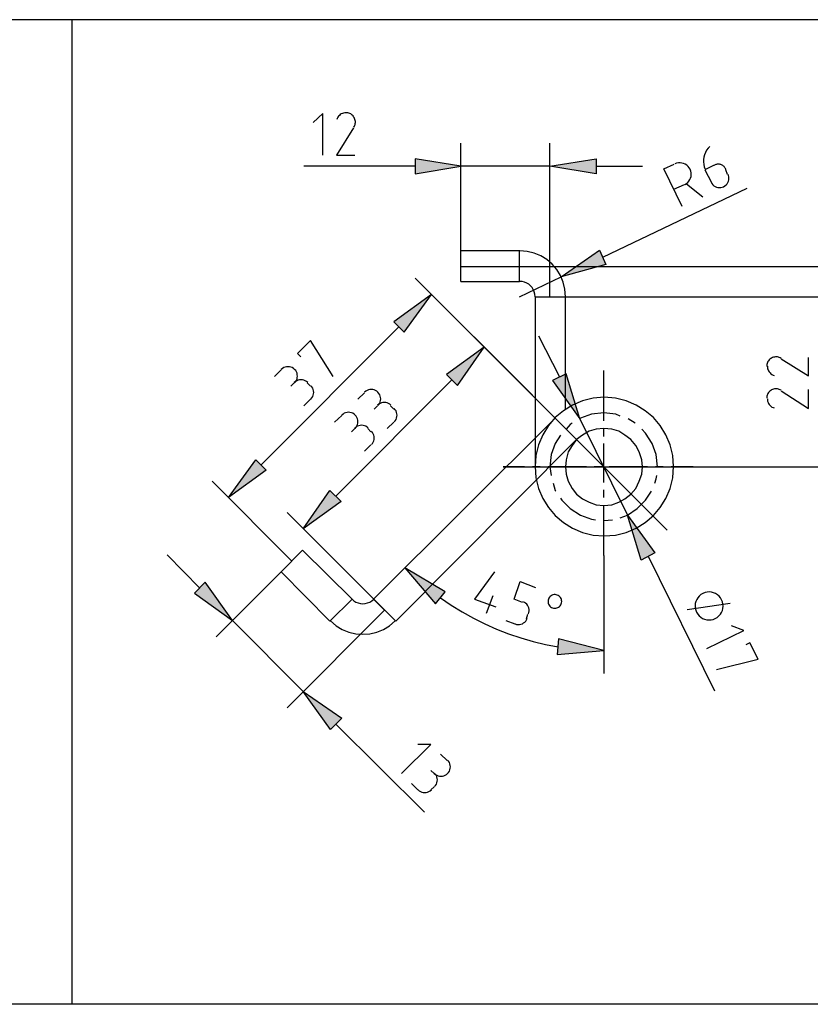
# Model space of a CAD drawing. Extents: x 0 to 2850, y 0 to 1980.
# Tile 4 of 15: x 1351 to 1608, y 335 to 655. Entities that reach past the tile are written whole.
import ezdxf

# ---------------------------------------------------------------- set-up
doc = ezdxf.new("R2010")
doc.units = 0
doc.header["$LTSCALE"] = 10
doc.header["$MEASUREMENT"] = 0

msp = doc.modelspace()

# ---------------------------------------------------------------- hatches: boundary and pattern name
at = {"ltscale": 2}
for points in [[(1479.97, 609.74), (1479.97, 604.88), (1494.78, 607.42)], [(1523.78, 607.42), (1538.8, 604.88), (1538.8, 609.74)], [(1485.26, 565.72), (1472.98, 556.83), (1476.37, 553.45)], [(1490.13, 539.69), (1493.72, 536.09), (1502.4, 548.58)], [(1431.5, 508.58), (1428.12, 511.97), (1419.23, 499.69)], [(1443.57, 489.53), (1455.84, 498.42), (1452.24, 502.02)], [(1420.5, 459.69), (1411.61, 472.18), (1408.22, 468.58)], [(1526.53, 453.77), (1526.1, 448.69), (1541.34, 449.96)], [(1452.45, 424.35), (1456.05, 427.95), (1443.57, 436.62)]]:
    msp.add_hatch(color=2, dxfattribs=at).paths.add_polyline_path(points)
h = msp.add_hatch(color=2, dxfattribs=at)
h.paths.add_polyline_path([(1532.25, 574.82), (1539.67, 574.82), (1541.98, 575.46), (1539.86, 580.11)])
h.paths.add_polyline_path([(1532.25, 574.82), (1527.37, 571.44), (1539.67, 574.82)])
h = msp.add_hatch(color=2, dxfattribs=at)
h.paths.add_polyline_path([(1524.62, 537.79), (1528.86, 531.84), (1528.86, 539.8)])
h.paths.add_polyline_path([(1528.86, 531.84), (1530.56, 529.44), (1531.09, 529.77), (1532.03, 530.17), (1529.07, 539.9), (1528.86, 539.8)])
h.paths.add_polyline_path([(1533.43, 525.41), (1533.47, 525.42), (1532.03, 530.17), (1531.09, 529.77), (1530.56, 529.44)])
h = msp.add_hatch(color=2, dxfattribs=at)
h.paths.add_polyline_path([(1551.99, 489.8), (1550.43, 489.14), (1553.41, 479.37), (1557.85, 481.7)])
h.paths.add_polyline_path([(1550.43, 489.14), (1551.81, 489.72), (1551.97, 489.82), (1548.96, 493.98)])
h = msp.add_hatch(color=2, dxfattribs=at)
h.paths.add_polyline_path([(1486.53, 465.19), (1489.7, 469), (1485.57, 471.47), (1483.2, 469.09)])
h.paths.add_polyline_path([(1483.2, 469.09), (1485.57, 471.47), (1476.6, 476.82), (1476.6, 476.81)])

# ---------------------------------------------------------------- linework, layer by layer
for p, q in [((1900, 655), (24.99, 655)), ((1368.31, 655), (1368.31, 335)), ((1900, 335), (864.99, 335))]:
    msp.add_line(p, q, dxfattribs=at)
at = {"color": 3}
for points in [[(1449.91, 611.01), (1449.91, 624.56), (1449.91, 624.56), (1446.74, 621.6)], [(1457.46, 624.77), (1457.05, 624.75), (1456.65, 624.67), (1456.27, 624.54), (1455.92, 624.37), (1455.59, 624.16), (1455.29, 623.9), (1455.02, 623.61), (1454.8, 623.28), (1454.61, 622.92), (1454.47, 622.53)], [(1460.03, 620.08), (1460.19, 620.37), (1460.32, 620.67), (1460.41, 620.98), (1460.47, 621.3), (1460.5, 621.63), (1460.49, 621.95), (1460.44, 622.27), (1460.37, 622.59), (1460.25, 622.9), (1460.11, 623.2), (1460.11, 623.2), (1459.93, 623.48), (1459.73, 623.74), (1459.5, 623.97), (1459.25, 624.17), (1458.98, 624.35), (1458.69, 624.5), (1458.39, 624.62), (1458.07, 624.7), (1457.75, 624.75), (1457.41, 624.77)], [(1459.86, 619.9), (1454.36, 611.01), (1454.36, 611.01), (1460.28, 611.01)], [(1575.71, 613.83), (1575.17, 613.22), (1574.71, 612.56), (1574.34, 611.85), (1574.06, 611.12), (1573.86, 610.35), (1573.75, 609.57), (1573.73, 608.78), (1573.8, 607.99), (1573.96, 607.2), (1574.23, 606.43)], [(1566.74, 594.29), (1560.81, 606.57), (1560.81, 606.57), (1564.2, 608.05)], [(1567.6, 601.43), (1568.12, 601.73), (1568.57, 602.1), (1568.95, 602.54), (1569.26, 603.02), (1569.49, 603.54), (1569.64, 604.09), (1569.7, 604.65), (1569.68, 605.23), (1569.56, 605.81), (1569.34, 606.37), (1569.34, 606.37), (1569.04, 606.89), (1568.66, 607.34), (1568.23, 607.73), (1567.75, 608.03), (1567.23, 608.26), (1566.68, 608.41), (1566.11, 608.47), (1565.54, 608.45), (1564.96, 608.33), (1564.4, 608.11)], [(1581, 606.21), (1580.92, 606.45), (1580.81, 606.67), (1580.69, 606.87), (1580.54, 607.07), (1580.38, 607.25), (1580.21, 607.41), (1580.02, 607.56), (1579.81, 607.69), (1579.59, 607.81), (1579.37, 607.9), (1579.37, 607.9), (1579.13, 607.97), (1578.89, 608.02), (1578.65, 608.05), (1578.41, 608.05), (1578.17, 608.03), (1577.93, 607.99), (1577.69, 607.93), (1577.47, 607.85), (1577.24, 607.74), (1577.03, 607.62)], [(1576.9, 607.63), (1574.15, 606.15)], [(1574.15, 606.15), (1576.26, 602.12)], [(1576.14, 602.18), (1576.39, 601.74), (1576.7, 601.37), (1577.06, 601.05), (1577.46, 600.8), (1577.89, 600.61), (1578.34, 600.48), (1578.81, 600.43), (1579.29, 600.45), (1579.77, 600.55), (1580.23, 600.73), (1580.23, 600.73), (1580.67, 600.98), (1581.04, 601.29), (1581.36, 601.65), (1581.61, 602.05), (1581.8, 602.48), (1581.93, 602.93), (1581.98, 603.4), (1581.96, 603.88), (1581.86, 604.36), (1581.68, 604.82)], [(1581.55, 604.66), (1580.92, 606.15)], [(1568.22, 601.7), (1573.51, 597.47)], [(1567.37, 601.28), (1563.99, 599.8)], [(1453.3, 539.06), (1445.89, 550.7), (1445.89, 550.7), (1441.66, 546.46), (1441.66, 546.46), (1442.72, 545.41)], [(1598.95, 544.94), (1598.66, 545.1), (1598.35, 545.23), (1598.04, 545.32), (1597.72, 545.38), (1597.4, 545.4), (1597.07, 545.4), (1596.75, 545.35), (1596.44, 545.27), (1596.13, 545.16), (1595.83, 545.02), (1595.83, 545.02), (1595.55, 544.84), (1595.29, 544.64), (1595.06, 544.41), (1594.85, 544.16), (1594.67, 543.88), (1594.52, 543.6), (1594.41, 543.29), (1594.32, 542.98), (1594.27, 542.65), (1594.25, 542.32)], [(1598.91, 544.77), (1607.8, 539.27), (1607.8, 539.27), (1607.8, 545.19)], [(1434.25, 539.06), (1436.37, 541.17)], [(1440.76, 536.99), (1441.09, 537.37), (1441.34, 537.79), (1441.52, 538.23), (1441.62, 538.69), (1441.66, 539.16), (1441.62, 539.63), (1441.52, 540.09), (1441.34, 540.54), (1441.09, 540.95), (1440.76, 541.33), (1440.76, 541.33), (1440.38, 541.66), (1439.97, 541.91), (1439.52, 542.09), (1439.06, 542.19), (1438.59, 542.23), (1438.12, 542.19), (1437.66, 542.09), (1437.22, 541.91), (1436.8, 541.66), (1436.42, 541.33)], [(1541.34, 524.66), (1541.34, 540.96)], [(1594.46, 542.37), (1594.49, 541.96), (1594.56, 541.56), (1594.69, 541.18), (1594.86, 540.83), (1595.08, 540.5), (1595.33, 540.2), (1595.63, 539.93), (1595.96, 539.7), (1596.32, 539.52), (1596.7, 539.38)], [(1444.99, 537.1), (1444.61, 537.42), (1444.2, 537.67), (1443.75, 537.85), (1443.29, 537.96), (1442.82, 538), (1442.35, 537.96), (1441.89, 537.85), (1441.45, 537.67), (1441.03, 537.42), (1440.65, 537.1)], [(1440.6, 536.94), (1439.54, 535.88)], [(1444.84, 536.94), (1445.89, 535.88)], [(1446.05, 531.7), (1446.38, 532.08), (1446.63, 532.5), (1446.81, 532.94), (1446.92, 533.4), (1446.95, 533.87), (1446.92, 534.34), (1446.81, 534.8), (1446.63, 535.24), (1446.38, 535.66), (1446.05, 536.04)], [(1467.85, 529.58), (1468.18, 529.97), (1468.43, 530.38), (1468.61, 530.82), (1468.71, 531.28), (1468.75, 531.75), (1468.71, 532.22), (1468.61, 532.69), (1468.43, 533.13), (1468.18, 533.54), (1467.85, 533.92), (1467.85, 533.92), (1467.47, 534.25), (1467.06, 534.5), (1466.61, 534.68), (1466.15, 534.79), (1465.68, 534.82), (1465.21, 534.79), (1464.75, 534.68), (1464.31, 534.5), (1463.89, 534.25), (1463.51, 533.92)], [(1598.95, 534.57), (1598.66, 534.73), (1598.35, 534.86), (1598.04, 534.95), (1597.72, 535.01), (1597.4, 535.03), (1597.07, 535.03), (1596.75, 534.98), (1596.44, 534.9), (1596.13, 534.79), (1595.83, 534.65), (1595.83, 534.65), (1595.55, 534.47), (1595.29, 534.26), (1595.06, 534.04), (1594.85, 533.79), (1594.67, 533.51), (1594.52, 533.23), (1594.41, 532.92), (1594.32, 532.61), (1594.27, 532.28), (1594.25, 531.95)], [(1598.91, 534.4), (1607.8, 528.69), (1607.8, 528.69), (1607.8, 534.82)], [(1445.89, 531.65), (1443.78, 529.53)], [(1461.34, 531.65), (1463.46, 533.77)], [(1594.46, 531.78), (1594.49, 531.37), (1594.56, 530.98), (1594.69, 530.6), (1594.86, 530.24), (1595.08, 529.91), (1595.33, 529.61), (1595.63, 529.35), (1595.96, 529.12), (1596.32, 528.94), (1596.7, 528.8)], [(1467.69, 529.53), (1466.63, 528.47)], [(1472.08, 529.69), (1471.7, 530.02), (1471.29, 530.27), (1470.84, 530.45), (1470.38, 530.55), (1469.91, 530.59), (1469.44, 530.55), (1468.98, 530.45), (1468.54, 530.27), (1468.12, 530.02), (1467.74, 529.69)], [(1471.93, 529.53), (1472.98, 528.47)], [(1473.14, 524.29), (1473.47, 524.67), (1473.72, 525.09), (1473.9, 525.53), (1474.01, 525.99), (1474.04, 526.46), (1474.01, 526.93), (1473.9, 527.39), (1473.72, 527.84), (1473.47, 528.25), (1473.14, 528.63)], [(1453.72, 524.24), (1456.05, 526.36)], [(1460.44, 522.18), (1460.77, 522.56), (1461.02, 522.97), (1461.2, 523.42), (1461.31, 523.88), (1461.34, 524.35), (1461.31, 524.82), (1461.2, 525.28), (1461.02, 525.72), (1460.77, 526.14), (1460.44, 526.52), (1460.44, 526.52), (1460.06, 526.84), (1459.65, 527.09), (1459.2, 527.27), (1458.74, 527.38), (1458.27, 527.42), (1457.8, 527.38), (1457.34, 527.27), (1456.9, 527.09), (1456.48, 526.84), (1456.1, 526.52)], [(1546.63, 526.15), (1545.15, 526.78), (1545.15, 526.78), (1541.34, 527.2), (1541.34, 527.2), (1537.32, 526.78), (1537.32, 526.78), (1533.72, 525.51), (1533.72, 525.51), (1533.3, 525.3)], [(1533.51, 525.3), (1548.96, 493.98)], [(1551.5, 523.82), (1549.17, 525.3)], [(1460.28, 522.12), (1459.23, 521.07)], [(1464.68, 522.28), (1464.3, 522.61), (1463.88, 522.86), (1463.44, 523.04), (1462.98, 523.15), (1462.51, 523.18), (1462.04, 523.15), (1461.58, 523.04), (1461.13, 522.86), (1460.72, 522.61), (1460.34, 522.28)], [(1464.52, 522.12), (1465.58, 521.07)], [(1472.98, 524.24), (1470.87, 522.12)], [(1530.97, 523.82), (1530.34, 523.39), (1530.34, 523.39), (1529.07, 521.91)], [(1541.34, 519.59), (1541.34, 522.12)], [(1558.7, 509.64), (1558.27, 513.66), (1558.27, 513.66), (1557, 517.26), (1557, 517.26), (1554.89, 520.64), (1554.89, 520.64), (1553.62, 521.91)], [(1465.74, 516.89), (1466.06, 517.27), (1466.31, 517.68), (1466.49, 518.13), (1466.6, 518.59), (1466.63, 519.06), (1466.6, 519.53), (1466.49, 519.99), (1466.31, 520.43), (1466.06, 520.85), (1465.74, 521.23)], [(1527.16, 520.01), (1525.47, 517.26), (1525.47, 517.26), (1524.2, 513.66), (1524.2, 513.66), (1523.78, 509.64), (1523.78, 509.64), (1524.2, 506.89)], [(1465.58, 516.83), (1463.46, 514.72)], [(1541.34, 504.56), (1541.34, 517.26)], [(1535.63, 509.64), (1523.14, 509.64)], [(1557.85, 504.35), (1558.27, 505.83), (1558.27, 505.83), (1558.49, 506.89)], [(1524.84, 504.35), (1525.47, 502.02), (1525.47, 502.02), (1525.68, 501.81)], [(1527.16, 499.48), (1527.59, 498.84), (1527.59, 498.84), (1530.34, 496.09), (1530.34, 496.09), (1533.72, 493.98), (1533.72, 493.98), (1537.32, 492.71), (1537.32, 492.71), (1538.59, 492.5)], [(1541.34, 499.69), (1541.34, 502.23)], [(1546.63, 493.13), (1548.96, 493.98), (1548.96, 493.98), (1552.14, 496.09), (1552.14, 496.09), (1554.89, 498.84), (1554.89, 498.84), (1556.79, 501.81)], [(1541.34, 480.86), (1541.34, 497.15)], [(1541.34, 492.28), (1544.09, 492.5)], [(1505.79, 475.56), (1499.23, 466.68), (1499.23, 466.68), (1506.21, 464.14)], [(1514.89, 465.62), (1512.14, 466.68), (1512.14, 466.68), (1514.04, 472.39), (1514.04, 472.39), (1519.12, 470.48)], [(1505.15, 467.73), (1503.04, 462.02)], [(1526.14, 468.02), (1525.79, 468.12), (1525.44, 468.16), (1525.09, 468.14), (1524.76, 468.07), (1524.44, 467.95), (1524.14, 467.79), (1523.87, 467.58), (1523.63, 467.32), (1523.43, 467.03), (1523.28, 466.71), (1523.28, 466.71), (1523.18, 466.36), (1523.14, 466.01), (1523.16, 465.66), (1523.23, 465.33), (1523.35, 465.01), (1523.51, 464.71), (1523.72, 464.44), (1523.97, 464.2), (1524.27, 464), (1524.59, 463.85), (1524.59, 463.85), (1524.94, 463.75), (1525.29, 463.71), (1525.64, 463.73), (1525.97, 463.8), (1526.29, 463.92), (1526.59, 464.08), (1526.86, 464.29), (1527.1, 464.54), (1527.3, 464.84), (1527.45, 465.16), (1527.45, 465.16), (1527.55, 465.51), (1527.59, 465.86), (1527.57, 466.21), (1527.5, 466.54), (1527.38, 466.86), (1527.22, 467.16), (1527.01, 467.43), (1526.75, 467.67), (1526.46, 467.87), (1526.14, 468.02)], [(1577.54, 460.37), (1578.17, 460.75), (1578.73, 461.22), (1579.19, 461.76), (1579.56, 462.35), (1579.83, 462.99), (1580.01, 463.67), (1580.07, 464.37), (1580.03, 465.08), (1579.88, 465.78), (1579.6, 466.47), (1579.6, 466.47), (1579.22, 467.1), (1578.76, 467.66), (1578.22, 468.12), (1577.62, 468.49), (1576.98, 468.76), (1576.3, 468.94), (1575.61, 469), (1574.9, 468.96), (1574.19, 468.81), (1573.51, 468.53), (1573.51, 468.53), (1572.87, 468.15), (1572.32, 467.69), (1571.86, 467.15), (1571.49, 466.55), (1571.21, 465.91), (1571.04, 465.23), (1570.97, 464.54), (1571.01, 463.83), (1571.17, 463.12), (1571.44, 462.44), (1571.44, 462.44), (1571.82, 461.8), (1572.29, 461.25), (1572.83, 460.79), (1573.42, 460.42), (1574.06, 460.14), (1574.74, 459.97), (1575.44, 459.9), (1576.15, 459.94), (1576.85, 460.1), (1577.54, 460.37)], [(1516.81, 461.91), (1516.95, 462.39), (1517, 462.87), (1516.98, 463.35), (1516.89, 463.81), (1516.72, 464.25), (1516.49, 464.67), (1516.2, 465.04), (1515.86, 465.37), (1515.45, 465.64), (1515, 465.85)], [(1568.43, 463.29), (1582.4, 465.41)], [(1516.16, 460.33), (1516.58, 461.81)], [(1509.39, 459.69), (1512.35, 458.63)], [(1512.45, 458.61), (1512.93, 458.48), (1513.41, 458.42), (1513.89, 458.44), (1514.35, 458.54), (1514.79, 458.7), (1515.21, 458.93), (1515.58, 459.22), (1515.91, 459.57), (1516.18, 459.97), (1516.39, 460.43)], [(1574.78, 450.59), (1586.85, 456.52), (1586.85, 456.52), (1582.82, 458)], [(1577.96, 443.82), (1591.5, 447.2), (1591.5, 447.2), (1588.75, 452.5), (1588.75, 452.5), (1587.48, 451.86)], [(1475.52, 409.96), (1485.05, 419.48), (1485.05, 419.48), (1480.81, 419.48)], [(1488.22, 416.3), (1490.34, 414.19)], [(1486.16, 410.01), (1486.54, 409.68), (1486.95, 409.43), (1487.4, 409.25), (1487.86, 409.15), (1488.33, 409.11), (1488.8, 409.15), (1489.26, 409.25), (1489.7, 409.43), (1490.12, 409.68), (1490.5, 410.01), (1490.5, 410.01), (1490.82, 410.39), (1491.07, 410.8), (1491.25, 411.25), (1491.36, 411.71), (1491.4, 412.18), (1491.36, 412.65), (1491.25, 413.11), (1491.07, 413.55), (1490.82, 413.97), (1490.5, 414.35)], [(1486.1, 409.96), (1485.05, 411.01)], [(1486.26, 405.78), (1486.59, 406.16), (1486.84, 406.57), (1487.02, 407.01), (1487.13, 407.48), (1487.16, 407.95), (1487.13, 408.41), (1487.02, 408.88), (1486.84, 409.32), (1486.59, 409.73), (1486.26, 410.12)], [(1480.81, 404.66), (1478.7, 406.78)], [(1480.87, 404.72), (1481.25, 404.39), (1481.66, 404.14), (1482.11, 403.96), (1482.57, 403.85), (1483.04, 403.82), (1483.51, 403.85), (1483.97, 403.96), (1484.41, 404.14), (1484.83, 404.39), (1485.21, 404.72)], [(1486.1, 405.72), (1485.05, 404.66)]]:
    msp.add_lwpolyline(points, dxfattribs=at)
at = {"color": 1}
for points in [[(1494.78, 579.9), (1494.78, 614.82)], [(1523.78, 564.88), (1523.78, 614.82)], [(1494.78, 574.82), (1649.49, 574.82)], [(1518.06, 532.92), (1479.97, 571.01)], [(1513.83, 564.88), (1527.37, 571.44)], [(1528.86, 564.88), (1619.02, 564.88)], [(1561.87, 489.11), (1497.11, 553.87)], [(1508.54, 509.64), (1649.49, 509.64)], [(1570.34, 509.64), (1619.02, 509.64)], [(1439.76, 479.16), (1413.94, 504.98)], [(1473.62, 459.48), (1438.27, 494.82)], [(1541.34, 480.86), (1541.34, 442.55)], [(1436.37, 475.56), (1415.21, 454.4)], [(1470.02, 463.08), (1438.27, 431.33)]]:
    msp.add_lwpolyline(points, dxfattribs=at)
at = {"color": 2}
for points in [[(1479.97, 609.74), (1479.97, 604.88), (1479.97, 604.88), (1494.78, 607.42), (1479.97, 609.74), (1479.97, 609.74)], [(1538.8, 609.74), (1538.8, 604.88), (1538.8, 604.88), (1523.78, 607.42), (1538.8, 609.74), (1538.8, 609.74)], [(1479.97, 607.42), (1443.78, 607.42)], [(1523.78, 607.42), (1494.78, 607.42)], [(1538.8, 607.42), (1553.83, 607.42)], [(1540.92, 577.79), (1587.9, 600.22)], [(1539.86, 580.11), (1541.98, 575.46), (1541.98, 575.46), (1527.37, 571.44), (1539.86, 580.11), (1539.86, 580.11)], [(1472.98, 556.83), (1476.37, 553.45), (1476.37, 553.45), (1485.26, 565.72), (1472.98, 556.83), (1472.98, 556.83)], [(1474.68, 555.14), (1429.81, 510.27)], [(1526.95, 538.84), (1520.18, 552.18)], [(1490.13, 539.69), (1493.72, 536.09), (1493.72, 536.09), (1502.4, 548.58), (1490.13, 539.69), (1490.13, 539.69)], [(1491.82, 538), (1454.15, 500.11)], [(1529.07, 539.9), (1524.62, 537.79), (1524.62, 537.79), (1533.51, 525.3), (1529.07, 539.9), (1529.07, 539.9)], [(1428.12, 511.97), (1431.5, 508.58), (1431.5, 508.58), (1419.23, 499.69), (1428.12, 511.97), (1428.12, 511.97)], [(1452.24, 502.02), (1455.84, 498.42), (1455.84, 498.42), (1443.57, 489.53), (1452.24, 502.02), (1452.24, 502.02)], [(1557.85, 481.7), (1553.41, 479.37), (1553.41, 479.37), (1548.96, 493.98), (1557.85, 481.7), (1557.85, 481.7)], [(1409.91, 470.27), (1399.33, 481.07)], [(1555.73, 480.64), (1577.32, 436.83)], [(1486.53, 465.19), (1489.7, 469), (1489.7, 469), (1476.58, 476.83), (1486.53, 465.19), (1486.53, 465.19)], [(1411.61, 472.18), (1408.22, 468.58), (1408.22, 468.58), (1420.5, 459.69), (1411.61, 472.18), (1411.61, 472.18)], [(1488.17, 467.06), (1491.64, 464.7), (1495.2, 462.5), (1498.86, 460.47), (1502.6, 458.61), (1506.42, 456.92), (1510.31, 455.41), (1514.27, 454.08), (1518.29, 452.93), (1522.37, 451.97), (1526.49, 451.19)], [(1420.5, 459.69), (1443.57, 436.62)], [(1526.53, 453.77), (1526.1, 448.69), (1526.1, 448.69), (1541.34, 449.96), (1526.53, 453.77), (1526.53, 453.77)], [(1456.05, 427.95), (1452.45, 424.35), (1452.45, 424.35), (1443.57, 436.62), (1456.05, 427.95), (1456.05, 427.95)], [(1454.15, 426.04), (1482.93, 397.47)]]:
    msp.add_lwpolyline(points, dxfattribs=at)
at = {"color": 4}
for points in [[(1513.83, 579.9), (1494.78, 579.9)], [(1494.78, 569.96), (1494.78, 574.82), (1494.78, 574.82), (1494.78, 579.9)], [(1513.83, 569.96), (1513.83, 574.82), (1513.83, 574.82), (1513.83, 579.9)], [(1528.86, 564.98), (1528.66, 567.4), (1528.1, 569.7), (1527.19, 571.84), (1525.98, 573.79), (1524.49, 575.53), (1522.75, 577.02), (1520.79, 578.24), (1518.65, 579.14), (1516.36, 579.71), (1513.94, 579.9)], [(1494.78, 569.96), (1513.83, 569.96)], [(1518.91, 564.98), (1518.84, 565.79), (1518.66, 566.55), (1518.35, 567.27), (1517.95, 567.92), (1517.45, 568.5), (1516.87, 569), (1516.22, 569.4), (1515.51, 569.7), (1514.74, 569.89), (1513.94, 569.96)], [(1518.91, 564.88), (1518.91, 509.64)], [(1518.91, 564.88), (1523.78, 564.88), (1523.78, 564.88), (1528.86, 564.88)], [(1528.86, 528.26), (1528.86, 564.88)], [(1541.45, 532.28), (1537.79, 531.99), (1534.32, 531.13), (1531.09, 529.77), (1528.14, 527.93), (1525.51, 525.68), (1523.26, 523.06), (1521.43, 520.1), (1520.06, 516.87), (1519.2, 513.4), (1518.91, 509.74), (1518.91, 509.74), (1519.2, 506.09), (1520.06, 502.62), (1521.43, 499.39), (1523.26, 496.43), (1525.51, 493.81), (1528.14, 491.55), (1531.09, 489.72), (1534.32, 488.35), (1537.79, 487.5), (1541.45, 487.2), (1541.45, 487.2), (1545.1, 487.5), (1548.57, 488.35), (1551.81, 489.72), (1554.76, 491.55), (1557.39, 493.81), (1559.64, 496.43), (1561.47, 499.39), (1562.84, 502.62), (1563.69, 506.09), (1563.99, 509.74), (1563.99, 509.74), (1563.69, 513.4), (1562.84, 516.87), (1561.47, 520.1), (1559.64, 523.06), (1557.39, 525.68), (1554.76, 527.93), (1551.81, 529.77), (1548.57, 531.13), (1545.1, 531.99), (1541.45, 532.28)], [(1525.47, 525.51), (1466.42, 466.68)], [(1518.91, 509.64), (1523.78, 509.64), (1523.78, 509.64), (1528.86, 509.64), (1528.86, 509.64), (1529.07, 507.31), (1529.07, 507.31), (1529.7, 504.98), (1529.7, 504.98), (1530.97, 502.65), (1530.97, 502.65), (1532.45, 500.75), (1532.45, 500.75), (1534.36, 499.27), (1534.36, 499.27), (1536.48, 498.21), (1536.48, 498.21), (1538.8, 497.36), (1538.8, 497.36), (1541.34, 497.15), (1541.34, 497.15), (1543.88, 497.36), (1543.88, 497.36), (1546.21, 498.21), (1546.21, 498.21), (1548.12, 499.27), (1548.12, 499.27), (1550.02, 500.75), (1550.02, 500.75), (1551.71, 502.65), (1551.71, 502.65), (1552.77, 504.98), (1552.77, 504.98), (1553.62, 507.31), (1553.62, 507.31), (1553.83, 509.64), (1553.83, 509.64), (1553.62, 511.97), (1553.62, 511.97), (1552.77, 514.51), (1552.77, 514.51), (1551.71, 516.62), (1551.71, 516.62), (1550.02, 518.53), (1550.02, 518.53), (1548.12, 520.01), (1548.12, 520.01), (1546.21, 521.28), (1546.21, 521.28), (1543.88, 521.91), (1543.88, 521.91), (1541.34, 522.12), (1541.34, 522.12), (1538.8, 521.91), (1538.8, 521.91), (1536.48, 521.28), (1536.48, 521.28), (1534.36, 520.01), (1534.36, 520.01), (1532.45, 518.53), (1532.45, 518.53), (1530.97, 516.62), (1530.97, 516.62), (1529.7, 514.51), (1529.7, 514.51), (1529.07, 511.97), (1529.07, 511.97), (1528.86, 509.64)], [(1473.62, 459.48), (1532.45, 518.53)], [(1436.37, 475.56), (1443.35, 482.55)], [(1459.44, 466.68), (1443.35, 482.55)], [(1436.37, 475.56), (1452.24, 459.48)], [(1452.24, 459.48), (1459.44, 466.68)], [(1459.41, 466.65), (1460.03, 466.13), (1460.7, 465.72), (1461.42, 465.43), (1462.17, 465.25), (1462.93, 465.19), (1463.69, 465.25), (1464.44, 465.43), (1465.16, 465.72), (1465.83, 466.13), (1466.45, 466.65)], [(1473.62, 459.48), (1466.42, 466.68)], [(1452.38, 459.62), (1454.23, 458.04), (1456.25, 456.82), (1458.41, 455.95), (1460.65, 455.42), (1462.93, 455.25), (1465.21, 455.42), (1467.45, 455.95), (1469.61, 456.82), (1471.63, 458.04), (1473.48, 459.62)]]:
    msp.add_lwpolyline(points, dxfattribs=at)
for points in [[(1515.52, 509.64), (1508.54, 509.64)], [(1520.6, 509.64), (1518.06, 509.64)], [(1540.71, 509.64), (1538.17, 509.64)], [(1555.52, 509.64), (1543.04, 509.64)], [(1560.6, 509.64), (1558.06, 509.64)], [(1570.34, 509.64), (1563.14, 509.64)]]:
    msp.add_lwpolyline(points)

doc.saveas('drawing.dxf')
